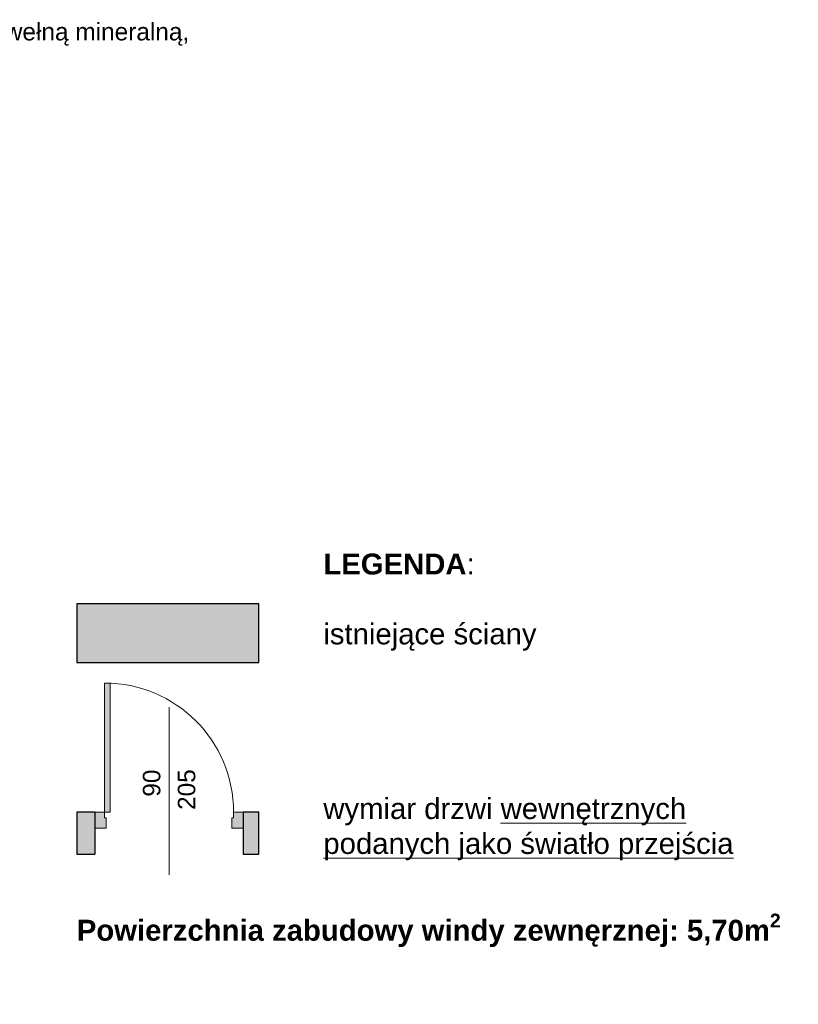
# Model space of a CAD drawing. Header units: centimetres. Extents: x -450 to 939, y -960 to 494.
# Tile 11 of 12: x 382 to 939, y -907 to -202. Entities that reach past the tile are written whole.
import ezdxf

# ---------------------------------------------------------------- set-up
doc = ezdxf.new("R2010")
doc.units = ezdxf.units.CM
doc.header["$MEASUREMENT"] = 0
for name, color, linetype, lineweight, true_color in [('0_Nr_pióra__23', 7, 'Continuous', 15, 0xff6600), ('0_Nr_pióra__3', 7, 'Continuous', 13, 0xff6600), ('0_Nr_pióra__45', 7, 'Continuous', 15, 0x40a5ff), ('Nowe_830-Teksty Etykiety_Nr_pióra__85', 7, 'Continuous', 13, 0x80c2ff)]:
    doc.layers.add(name, color=color, linetype=linetype, lineweight=lineweight, true_color=true_color)
for name, color, linetype, lineweight in [('0_Nr_pióra__27', 7, 'Continuous', 25), ('0_Nr_pióra__7', 7, 'Continuous', 13), ('220-A Ściany_Nr_pióra__27', 7, 'Continuous', 25), ('2D - Wypełnienia_Nr_pióra__19', 255, 'Continuous', 0), ('Bloki tekstowe_Nr_pióra__6', 5, 'Continuous', 13), ('Nowe_830-Teksty Etykiety_Nr_pióra__6', 5, 'Continuous', 13), ('Nowe_A-TABELKA_Nr_pióra__7', 7, 'Continuous', 13)]:
    doc.layers.add(name, color=color, linetype=linetype, lineweight=lineweight)
doc.styles.add('STYL_AUTOMATYCZNY_1', font='arial.ttf')
doc.styles.add('STYL_AUTOMATYCZNY_2', font='arial.ttf')
doc.styles.add('STYL_AUTOMATYCZNY_4', font='arial.ttf')
doc.dimstyles.new('STYL_AUTOMATYCZNY__6', dxfattribs={"dimtxt": 0.18, "dimasz": 18.24, "dimexe": 0.18, "dimexo": 0.0625, "dimgap": 0, "dimtad": 0, "dimtih": 1, "dimtoh": 1, "dimdec": 4, "dimzin": 0, "dimdsep": 46, "dimcen": 0.09, "dimadec": 0, "dimazin": 0, "dimtfac": 1, "dimtdec": 4, "dimtmove": 0, "dimatfit": 3, "dimldrblk": 'ARROWHEAD_5', "dimfxl": 1, "dimtolj": 1, "dimtzin": 0, "dimarcsym": 0})

# ---------------------------------------------------------------- blocks, each defined once
blk = doc.blocks.new('ARROWHEAD_5')
at = {"linetype": 'Continuous', "lineweight": 0}
blk.add_hatch(color=0, dxfattribs=at).paths.add_polyline_path([(-1, 0.2679), (0, 0), (-1, -0.2679)])
at = {"color": 0, "linetype": 'Continuous', "lineweight": 0}
blk.add_line((0, 0), (-1, 0), dxfattribs=at)

msp = doc.modelspace()

# ---------------------------------------------------------------- hatches: boundary and pattern name
at = {"layer": '2D - Wypełnienia_Nr_pióra__19', "linetype": 'Continuous', "lineweight": 0, "true_color": 0x7f7f7f}
for points in [[(552.7, -619.98), (422.44, -619.98), (422.44, -661.98), (552.7, -661.98)], [(442.24, -676.69), (442.24, -769.09), (446.24, -769.09), (446.24, -676.69)], [(422.44, -799.09), (435.44, -799.09), (435.44, -769.09), (422.44, -769.09)], [(435.44, -780.59), (443.44, -780.59), (443.44, -773.09), (442.24, -773.09), (442.24, -769.09), (435.44, -769.09)], [(533.44, -780.59), (541.44, -780.59), (541.44, -769.09), (534.64, -769.09), (534.64, -773.09), (533.44, -773.09)], [(552.7, -769.09), (541.44, -769.09), (541.44, -799.09), (552.7, -799.09)]]:
    msp.add_hatch(color=8, dxfattribs=at).paths.add_polyline_path(points)

# ---------------------------------------------------------------- linework, layer by layer
at = {"layer": '0_Nr_pióra__23', "color": 30, "linetype": 'Continuous', "lineweight": 15, "true_color": 0xff6600}
for p, q in [((435.44, -780.59), (435.44, -769.09)), ((435.44, -769.09), (442.24, -769.09)), ((442.24, -769.09), (442.24, -773.09)), ((442.24, -773.09), (443.44, -773.09)), ((443.44, -773.09), (443.44, -780.59)), ((533.44, -780.59), (533.44, -773.09)), ((533.44, -773.09), (534.64, -773.09)), ((534.64, -773.09), (534.64, -769.09)), ((534.64, -769.09), (541.44, -769.09)), ((541.44, -769.09), (541.44, -780.59)), ((443.44, -780.59), (435.44, -780.59)), ((541.44, -780.59), (533.44, -780.59))]:
    msp.add_line(p, q, dxfattribs=at)
at = {"layer": '0_Nr_pióra__27', "color": 7, "linetype": 'Continuous', "lineweight": 25}
for p, q in [((435.44, -769.09), (435.44, -780.59)), ((435.44, -769.09), (435.44, -780.59)), ((541.44, -769.09), (541.44, -780.59)), ((541.44, -769.09), (541.44, -780.59)), ((435.44, -780.59), (435.44, -799.09)), ((541.44, -780.59), (541.44, -799.09))]:
    msp.add_line(p, q, dxfattribs=at)
at = {"layer": '0_Nr_pióra__3', "color": 30, "linetype": 'Continuous', "lineweight": 13, "true_color": 0xff6600}
for p, q in [((442.24, -676.69), (442.24, -769.09)), ((446.24, -676.69), (442.24, -676.69)), ((446.24, -769.09), (446.24, -676.69)), ((442.24, -769.09), (446.24, -769.09))]:
    msp.add_line(p, q, dxfattribs=at)
msp.add_arc((442.24, -769.09), 92.4, 0, 90, dxfattribs=at)
at = {"layer": '0_Nr_pióra__45', "color": 161, "linetype": 'Continuous', "lineweight": 15, "true_color": 0x40a5ff}
msp.add_line((488.44, -694.09), (488.44, -814.09), dxfattribs=at)
at = {"layer": '220-A Ściany_Nr_pióra__27', "color": 7, "linetype": 'Continuous', "lineweight": 25}
for p, q in [((435.44, -769.09), (435.44, -780.59)), ((541.44, -769.09), (541.44, -780.59)), ((435.44, -780.59), (435.44, -799.09)), ((541.44, -780.59), (541.44, -799.09))]:
    msp.add_line(p, q, dxfattribs=at)
for points in [[(552.7, -619.98), (422.44, -619.98)], [(422.44, -619.98), (422.44, -661.98)], [(552.7, -661.98), (552.7, -619.98)], [(422.44, -661.98), (552.7, -661.98)], [(435.44, -769.09), (422.44, -769.09)], [(422.44, -769.09), (422.44, -799.09)], [(552.7, -769.09), (541.44, -769.09)], [(552.7, -799.09), (552.7, -769.09)], [(422.44, -799.09), (435.44, -799.09)], [(541.44, -799.09), (552.7, -799.09)]]:
    msp.add_lwpolyline(points, dxfattribs=at)

# ---------------------------------------------------------------- texts
at = {"layer": '0_Nr_pióra__7', "color": 7, "linetype": 'Continuous', "lineweight": 13, "char_height": 12.5, "attachment_point": 7, "rotation": 90, "style": 'STYL_AUTOMATYCZNY_1'}
for s, insert in [('\\A1;{\\pql;\\fArial|b0|i0|c238|p0;\\W1.000000;90}', (482.4, -758.06)), ('\\A1;{\\pql;\\fArial|b0|i0|c238|p0;\\W1.000000;205}', (507.4, -767.54))]:
    msp.add_mtext(s, dxfattribs=dict(at, insert=insert))
at = {"layer": 'Bloki tekstowe_Nr_pióra__6', "color": 5, "linetype": 'Continuous', "lineweight": 13, "insert": (598.87, -584), "char_height": 15, "attachment_point": 1, "style": 'STYL_AUTOMATYCZNY_4'}
msp.add_mtext('\\A1;{\\pql;\\fArial|b1|i0|c238|p0;\\W1.000000;LEGENDA\\fArial|b0|i0|c238|p0;\\W1.000000;:\\P\\pql;\\fArial|b0|i0|c238|p0;\\W1.000000;\\P\\pql;\\fArial|b0|i0|c238|p0;\\W1.000000;istniejące ściany\\P\\pql;\\fArial|b0|i0|c238|p0;\\W1.000000;\\P\\pql;\\fArial|b0|i0|c238|p0;\\W1.000000;\\P\\pql;\\fArial|b0|i0|c238|p0;\\W1.000000;\\P\\pql;\\fArial|b0|i0|c238|p0;\\W1.000000;\\P\\pql;\\fArial|b0|i0|c238|p0;\\W1.000000;wymiar drzwi \\fArial|b0|i0|c238|p0;\\L\\W1.000000;\\Lwewnętrznych\\fArial|b0|i0|c238|p0;\\W1.000000; \\P\\pql;\\fArial|b0|i0|c238|p0;\\W1.000000;podanych jako światło przejścia\\P\\pql;\\fArial|b0|i0|c238|p0;\\W1.000000;}', dxfattribs=at)
at = {"layer": 'Nowe_830-Teksty Etykiety_Nr_pióra__6', "color": 5, "linetype": 'Continuous', "lineweight": 13, "insert": (297.15, -236.45), "char_height": 12.5, "attachment_point": 7, "line_spacing_factor": 0.94064, "style": 'STYL_AUTOMATYCZNY_2'}
msp.add_mtext('\\A1;{\\pql;\\fArial|b0|i0|c238|p0;\\W1.000000;dylatacja wełną mineralną,\\P\\pql;\\fArial|b0|i0|c238|p0;\\W1.000000;min 2cm}', dxfattribs=at)
at = {"layer": 'Nowe_A-TABELKA_Nr_pióra__7', "color": 7, "linetype": 'Continuous', "lineweight": 13, "insert": (422.44, -841.79), "char_height": 15, "attachment_point": 1, "style": 'STYL_AUTOMATYCZNY_4'}
msp.add_mtext('\\A1;{\\pql;\\fArial|b1|i0|c238|p0;\\W1.000000;Powierzchnia zabudowy windy zewnęrznej: 5,\\fArial|b1|i0|c238|p0;\\W1.000000;7\\fArial|b1|i0|c238|p0;\\W1.000000;0m\\fArial|b1|i0|c238|p0;\\W1.000000;\\A1{\\H.66x;\\S2^  ;}}', dxfattribs=at)

# ---------------------------------------------------------------- leaders
at = {"layer": 'Nowe_830-Teksty Etykiety_Nr_pióra__85', "color": 151, "linetype": 'Continuous', "lineweight": 13, "true_color": 0x80c2ff, "annotation_type": 0, "has_hookline": 1, "hookline_direction": 0, "text_width": 203.44}
msp.add_leader([(172.14, -307.51), (287.23, -236.45), (275.31, -240.54), (293.55, -240.54)], dimstyle='STYL_AUTOMATYCZNY__6', dxfattribs=at)

doc.saveas('drawing.dxf')
